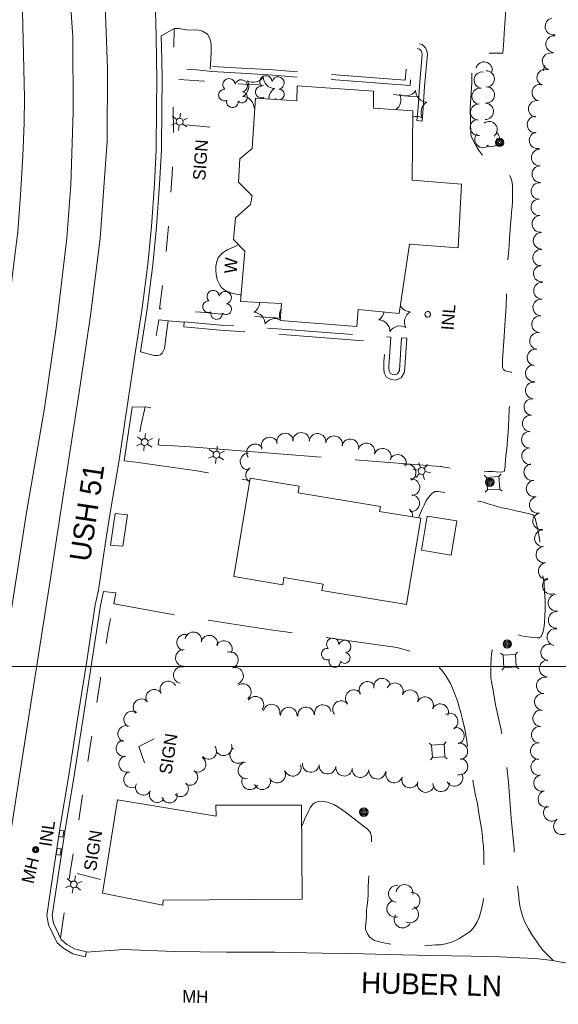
# Model space of a CAD drawing. Header units: feet. Extents: x 188135 to 190500, y 252500 to 254500.
# Tile 5 of 11: x 189580 to 189839, y 252838 to 253310. Entities that reach past the tile are written whole.
import ezdxf
from ezdxf.enums import TextEntityAlignment as Align

# ---------------------------------------------------------------- set-up
doc = ezdxf.new("R2010")
doc.units = ezdxf.units.FT
doc.header["$MEASUREMENT"] = 0
for name, pattern in [('DGN Style 3', [57.1728, 40.837714, -16.335086]), ('DGN Style 4', [65.38118, 32.670171, -16.335086, 0.040838, -16.335086]), ('DGN Style 5', [28.5864, 12.251314, -16.335086])]:
    doc.linetypes.add(name, pattern=pattern)
for name, color, linetype, lineweight in [('E_DRN_Grate', 151, 'Continuous', 0), ('E_DWY', 73, 'DGN Style 3', 0), ('E_LAND_Vegetation', 21, 'Continuous', 0), ('E_MAP_GridLines', 251, 'Continuous', 0), ('E_MISCPROP', 40, 'Continuous', 0), ('E_MISCPROP_HvyLine', 54, 'Continuous', 13), ('E_MISCPROP_Railing', 40, 'Continuous', 0), ('E_PATH_Sidewalk', 73, 'DGN Style 5', 0), ('E_RDWY', 40, 'Continuous', 13), ('E_RDWY_Name', 221, 'Continuous', 0), ('E_UTL_AboveGroundPipe', 40, 'DGN Style 4', 0)]:
    doc.layers.add(name, color=color, linetype=linetype, lineweight=lineweight)
doc.styles.add('Style-IGR_FONT_0', font='IGR_FONT_0.shx')

# ---------------------------------------------------------------- blocks, each defined once
blk = doc.blocks.new('INLT')
at = {"layer": 'E_MISCPROP_Railing', "color": 40, "linetype": 'Continuous', "lineweight": 0, "flags": 128}
blk.add_lwpolyline([(3, -2), (3, 0), (0, 0), (0, -2), (3, -2)], dxfattribs=at)
blk = doc.blocks.new('INL')
at = {"layer": 'E_MISCPROP_Railing', "color": 40, "linetype": 'Continuous', "lineweight": 0, "style": 'Style-IGR_FONT_0'}
blk.add_text('INL', height=6, rotation=359.9999, dxfattribs=at).set_placement((-5.74, -3.01))
blk = doc.blocks.new('MHO')
at = {"layer": 'E_DRN_Grate', "color": 20, "linetype": 'Continuous', "lineweight": 0}
for centre, radius in [((0.06, 0.01), 1.5), ((0.07, 0.01), 1.22), ((0.06, 0), 0.968), ((0.03, -0.01), 0.605)]:
    blk.add_circle(centre, radius, dxfattribs=at)
blk = doc.blocks.new('MHT')
at = {"layer": 'E_DRN_Grate', "color": 20, "linetype": 'Continuous', "lineweight": 0, "style": 'Style-IGR_FONT_0'}
blk.add_text('MH', height=6, rotation=359.9999, dxfattribs=at).set_placement((-0.08, -3.13), align=Align.CENTER)
blk = doc.blocks.new('MHT_3')
at = {"layer": 'E_DRN_Grate', "color": 20, "linetype": 'Continuous', "lineweight": 0, "style": 'Style-IGR_FONT_0'}
blk.add_text('MH', height=6, rotation=0.0001, dxfattribs=at).set_placement((-0.08, -3.13), align=Align.CENTER)
blk = doc.blocks.new('POLE_9')
at = {"layer": 'E_MISCPROP', "color": 20, "linetype": 'Continuous', "lineweight": 0}
for centre, radius in [((-0.01, 0.02), 2.02), ((-0.01, 0.03), 1.52), ((0, -0.01), 1.01), ((0, 0), 0.502)]:
    blk.add_circle(centre, radius, dxfattribs=at)
blk = doc.blocks.new('LTP_5')
at = {"layer": 'E_MISCPROP', "color": 20, "linetype": 'Continuous', "lineweight": 0}
for p, q in [((-1.63, 0.07), (-4.24, 0.14)), ((-0.8, 1.43), (-2, 3.73)), ((0.9, 1.42), (2.27, 3.65)), ((-0.88, -1.42), (-2.24, -3.61)), ((0.76, -1.47), (2, -3.65)), ((1.64, -0.02), (4.16, -0.09))]:
    blk.add_line(p, q, dxfattribs=at)
blk.add_circle((0, 0), 1.64, dxfattribs=at)
blk = doc.blocks.new('SIGN_7')
at = {"layer": 'E_MISCPROP', "color": 20, "linetype": 'Continuous', "lineweight": 0, "style": 'Style-IGR_FONT_0'}
blk.add_text('SIGN', height=6, rotation=360, dxfattribs=at).set_placement((-9.61, -0.01), align=Align.MIDDLE_LEFT)
blk = doc.blocks.new('LTP_7')
at = {"layer": 'E_MISCPROP', "color": 20, "linetype": 'Continuous', "lineweight": 0}
for p, q in [((-1.64, 0.07), (-4.24, 0.14)), ((-0.8, 1.43), (-2, 3.73)), ((0.9, 1.42), (2.27, 3.65)), ((-0.88, -1.42), (-2.24, -3.61)), ((0.76, -1.47), (2, -3.65)), ((1.64, -0.02), (4.16, -0.09))]:
    blk.add_line(p, q, dxfattribs=at)
blk.add_circle((0, 0), 1.64, dxfattribs=at)
blk = doc.blocks.new('TREE_5')
at = {"layer": 'E_LAND_Vegetation', "color": 93, "linetype": 'Continuous', "lineweight": 0}
for centre, radius, start, end in [((-1.47, 4.28), 2.78, 1.3945, 209.1675), ((3.57, 2.42), 2.97, 278.4236, 139.6575), ((-4.47, 0.2), 2.78, 78.0716, 279.0826), ((-2.01, -4.2), 2.61, 140.7797, 358.7123), ((3.46, -3.43), 2.97, 196.0745, 79.0477)]:
    blk.add_arc(centre, radius, start, end, dxfattribs=at)
blk = doc.blocks.new('WAL_11')
at = {"layer": 'E_MISCPROP_Railing', "color": 40, "linetype": 'Continuous', "lineweight": 0, "style": 'Style-IGR_FONT_0'}
blk.add_text('W', height=6, rotation=360, dxfattribs=at).set_placement((-2.27, -0.34), align=Align.MIDDLE_LEFT)
blk = doc.blocks.new('INL_7')
at = {"layer": 'E_MISCPROP_Railing', "color": 40, "linetype": 'Continuous', "lineweight": 0, "style": 'Style-IGR_FONT_0'}
blk.add_text('INL', height=6, rotation=360, dxfattribs=at).set_placement((-5.74, -3.01))
blk = doc.blocks.new('POLE_10')
at = {"layer": 'E_MISCPROP', "color": 20, "linetype": 'Continuous', "lineweight": 0}
for centre, radius in [((-0.01, 0.02), 2.02), ((-0.01, 0.03), 1.52), ((0, -0.01), 1.01), ((0, 0), 0.502)]:
    blk.add_circle(centre, radius, dxfattribs=at)
blk = doc.blocks.new('PED')
at = {"layer": 'E_UTL_AboveGroundPipe', "color": 101, "linetype": 'Continuous', "lineweight": 13}
for p, q in [((-3.12, 2.9), (-4.18, 3.96)), ((2.88, 2.9), (3.94, 3.96)), ((-4.18, -4.16), (-3.12, -3.1)), ((3.94, -4.16), (2.89, -3.1))]:
    blk.add_line(p, q, dxfattribs=at)
at = {"layer": 'E_UTL_AboveGroundPipe', "color": 101, "linetype": 'Continuous', "lineweight": 13, "flags": 128}
blk.add_lwpolyline([(-3.12, -3.1), (2.89, -3.1), (2.88, 2.9), (-3.12, 2.9)], close=True, dxfattribs=at)
blk = doc.blocks.new('SIGN_9')
at = {"layer": 'E_MISCPROP', "color": 20, "linetype": 'Continuous', "lineweight": 0, "style": 'Style-IGR_FONT_0'}
blk.add_text('SIGN', height=6, rotation=360, dxfattribs=at).set_placement((-9.6, -0.01), align=Align.MIDDLE_LEFT)
blk = doc.blocks.new('LTP_8')
at = {"layer": 'E_MISCPROP', "color": 20, "linetype": 'Continuous', "lineweight": 0}
for p, q in [((-1.63, 0.07), (-4.24, 0.14)), ((-0.8, 1.43), (-2, 3.73)), ((0.9, 1.42), (2.27, 3.65)), ((-0.88, -1.42), (-2.24, -3.61)), ((0.76, -1.47), (2, -3.65)), ((1.64, -0.02), (4.16, -0.09))]:
    blk.add_line(p, q, dxfattribs=at)
blk.add_circle((0, 0), 1.64, dxfattribs=at)
blk = doc.blocks.new('TREE_6')
at = {"layer": 'E_LAND_Vegetation', "color": 93, "linetype": 'Continuous', "lineweight": 0}
for centre, radius, start, end in [((-1.47, 4.28), 2.78, 1.3945, 209.1675), ((3.57, 2.42), 2.97, 278.4236, 139.6575), ((-4.47, 0.2), 2.78, 78.0715, 279.0826), ((-2.01, -4.2), 2.61, 140.7797, 358.7123), ((3.46, -3.43), 2.97, 196.0744, 79.0477)]:
    blk.add_arc(centre, radius, start, end, dxfattribs=at)

msp = doc.modelspace()

# ---------------------------------------------------------------- linework, layer by layer
at = {"layer": 'E_DWY', "color": 51, "linetype": 'DGN Style 3', "lineweight": 0, "flags": 128}
for points in [[(189784.82, 253337.82), (189825.13, 253334.3), (189824.21, 253321.8), (189823.76, 253314.37), (189813.73, 253315.1), (189813.54, 253314.89), (189812.99, 253306.12), (189812.42, 253298.06), (189812.08, 253294.21), (189810.14, 253294.14), (189808.07, 253294.1), (189806.18, 253294.14), (189804.21, 253294.28), (189802.12, 253294.33), (189800.69, 253294.24), (189799.37, 253293.83), (189798.23, 253293.02), (189797.6, 253291.31), (189797.36, 253290.09), (189797.28, 253288.82), (189797.2, 253279.94), (189796.49, 253267.76), (189796.84, 253255.12), (189796.91, 253254.39), (189798.18, 253251.67), (189799.53, 253249.39), (189800.72, 253247.27), (189802.24, 253245.4), (189803.9, 253244.17), (189805.72, 253242.94), (189807.52, 253241.92), (189809.03, 253241.04), (189809.87, 253240.6), (189810.74, 253240.08), (189812.18, 253239.05), (189813.5, 253237.92), (189814.79, 253236.5), (189815.9, 253234.4), (189816.63, 253232.34), (189816.78, 253230.27), (189816.83, 253228.12), (189816.83, 253225.52), (189816.73, 253222.85), (189816.54, 253220.51), (189816.35, 253217.84), (189816.14, 253215.07), (189815.83, 253212.13), (189815.6, 253209.41), (189815.36, 253205.38), (189815.1, 253201.97), (189814.76, 253198.08), (189814.49, 253194.99), (189813.95, 253184.46), (189813.64, 253172.6), (189813.21, 253166.02), (189812.83, 253158.49), (189811.99, 253146.91), (189811.9, 253144.77), (189812.03, 253143.42), (189812.38, 253142.47), (189813.27, 253141.78), (189813.91, 253141.6), (189815.03, 253141.4), (189815.85, 253141.19), (189816.34, 253141.07), (189815.94, 253137.47), (189815.46, 253130.13), (189815.18, 253122.97), (189814.77, 253115.16), (189814.64, 253112.24), (189814.43, 253109.2), (189814.12, 253105.93), (189813.85, 253103.3), (189813.63, 253100.97), (189813.42, 253098.69), (189813.27, 253096.95), (189813.18, 253095.93), (189812.98, 253094.16), (189812.84, 253093.73), (189812.06, 253093.28), (189810.91, 253093.24), (189808.86, 253093.36), (189807.18, 253093.43), (189804.69, 253093.57), (189801.7, 253093.74), (189799.75, 253093.98), (189797.35, 253094.19), (189794.73, 253094.29), (189790.87, 253094.78), (189787.29, 253095.08), (189785.35, 253095.39), (189783.76, 253095.56), (189782.64, 253095.84), (189781.97, 253095.91)], [(189648.25, 253302.47), (189654.47, 253305.98), (189656.7, 253305.97), (189659.33, 253305.55), (189661.69, 253305.27), (189664.46, 253305.31), (189666.3, 253305.17), (189668.01, 253304.72), (189670.48, 253303.24), (189671.42, 253301.52), (189671.87, 253300.12), (189672.11, 253298.51), (189672.21, 253296.93), (189672.19, 253294.75), (189671.98, 253291.53), (189671.83, 253288.41), (189671.73, 253286.74), (189671.71, 253285.83)], [(189672.67, 253285.35), (189689.24, 253284.4), (189699.69, 253283.76), (189767.62, 253278.59), (189768.61, 253293.26), (189768.87, 253294.57), (189769.54, 253295.78), (189770.89, 253296.49), (189772.09, 253296.12), (189772.92, 253295.32), (189773.25, 253294.54), (189773.4, 253293.6), (189772.11, 253278.56), (189771.46, 253268.06), (189770.89, 253261.81), (189773.38, 253261.59)], [(189672.81, 253287.85), (189689.38, 253286.89), (189699.86, 253286.26), (189765.3, 253281.27), (189766.13, 253293.59), (189766.5, 253295.44), (189767.71, 253297.64), (189770.63, 253299.18), (189773.39, 253298.34), (189775.03, 253296.76), (189775.67, 253295.23), (189775.92, 253293.7), (189774.61, 253278.38), (189773.95, 253267.87), (189773.38, 253261.59)], [(189638.25, 253150.89), (189644.15, 253149.27), (189644.81, 253149.21), (189645.33, 253149.15), (189645.96, 253149.1), (189646.8, 253149.08), (189647.62, 253149.38), (189648.73, 253150.32), (189649.84, 253152.51), (189650.08, 253154.75), (189650.26, 253156.53), (189650.35, 253157.55), (189651.5, 253165.81), (189659.24, 253165.2)], [(189763.51, 253157.67), (189766.01, 253157.51), (189764.98, 253141.21), (189763.28, 253138.44), (189760.74, 253137.33), (189758.42, 253137.63), (189756.08, 253138.93), (189755.17, 253140.89), (189754.97, 253142.95), (189754.97, 253144.82), (189755.09, 253146.24), (189755.73, 253155.57), (189746.12, 253156.18), (189708.35, 253159.12), (189676.56, 253161.27), (189659.03, 253162.81), (189659.25, 253165.3)], [(189763.51, 253157.67), (189762.53, 253141.99), (189761.56, 253140.41), (189760.38, 253139.9), (189759.22, 253140.05), (189758, 253140.72), (189757.62, 253141.55), (189757.47, 253143.06), (189757.47, 253144.71), (189757.59, 253146.05), (189758.39, 253157.91), (189746.3, 253158.68), (189708.53, 253161.62), (189676.75, 253163.76), (189659.25, 253165.3)], [(189684.39, 253103.51), (189662.13, 253105.33), (189651.42, 253106.02), (189647.57, 253106.2), (189646.99, 253106.21), (189646.75, 253106.36), (189646.88, 253107.55), (189647.17, 253109.33), (189647.25, 253111.63), (189647.38, 253113.93), (189647.46, 253116.43), (189647.22, 253118.91), (189646.75, 253120.5), (189645.5, 253122.46), (189644.5, 253123.36), (189643.53, 253123.91), (189642.67, 253124.25), (189640.31, 253124.57), (189634.31, 253124.28)], [(189781.97, 253095.91), (189684.39, 253103.51)], [(189630.42, 253098.61), (189636.03, 253097.96), (189665.36, 253093.78), (189669.76, 253093.04), (189690.63, 253089.2)], [(189836.35, 252858.9), (189831.17, 252864.08), (189829.39, 252866.46), (189827.75, 252868.76), (189825.98, 252871.34), (189824.37, 252874.07), (189822.71, 252877.31), (189821.69, 252879.85), (189820.77, 252883.24), (189820.35, 252885.17), (189819.85, 252888.65), (189819.78, 252889.55), (189818.54, 252898.68), (189817.51, 252912.42), (189816.17, 252927.22), (189814.79, 252944.41), (189813.08, 252959.62), (189811.13, 252970.15), (189808.67, 252981.59), (189807.35, 252989.44), (189806.66, 252992.58), (189806.42, 252994.56), (189806.3, 252997.13), (189806.33, 253000.31), (189806.51, 253003.59), (189806.73, 253005.92), (189807.07, 253007.83), (189807.93, 253010.24), (189808.81, 253012), (189810.12, 253013.54), (189811.53, 253014.67), (189812.49, 253015.22), (189813.71, 253015.56), (189815.09, 253015.62), (189816.61, 253015.56), (189818.15, 253015.45), (189818.97, 253015.24), (189821.68, 253014.51), (189824, 253014.24), (189826.76, 253013.81), (189828.65, 253013.62), (189829.52, 253013.7), (189830.59, 253014.28), (189831.36, 253016.14), (189831.83, 253018.17), (189832.09, 253020.92), (189832.27, 253024.46), (189832.41, 253027.06), (189832.36, 253031.21), (189832.16, 253035.92), (189831.91, 253039.77), (189831.26, 253043.96), (189830.91, 253047.24), (189830.69, 253050.12), (189830.53, 253053.05), (189830.3, 253056.3), (189830.01, 253058.7), (189829.64, 253061.31), (189829.09, 253064.76), (189828.56, 253067.14), (189828.26, 253068.6), (189827.87, 253070.31), (189827.75, 253070.74), (189827.06, 253072.19), (189826.44, 253072.65), (189824.84, 253073.19), (189822.83, 253073.64), (189820.81, 253074.09), (189818.42, 253074.66), (189815.91, 253075.24), (189813.93, 253075.67), (189811.69, 253076.13), (189809.33, 253076.71), (189807.41, 253077.27), (189805.98, 253077.71), (189804.19, 253078.26), (189802.91, 253078.7), (189801.47, 253079.03), (189800.45, 253079.26), (189798.1, 253079.79), (189794.88, 253080.52), (189792.52, 253081.24), (189789.72, 253082.09), (189787.42, 253082.67), (189784.96, 253083.22), (189783.37, 253083.5), (189781.07, 253083.89), (189779.69, 253083.96), (189778.05, 253083.01), (189776.41, 253081.09), (189775.39, 253079.52), (189774.32, 253077.38), (189773.3, 253075.09), (189772.2, 253072.42), (189771.68, 253071.25)], [(189626.13, 253073.33), (189631.98, 253072.71), (189629.78, 253057.69), (189623.83, 253058.1)], [(189620.48, 253035.97), (189626.35, 253035.25), (189625.51, 253029.94), (189652.76, 253025), (189681.98, 253020.36), (189700.69, 253017.54), (189707.91, 253016.55), (189732.84, 253013.09), (189761.34, 253008.99), (189772.27, 253005.92), (189775.16, 253004.36), (189777.78, 253002.67), (189780.4, 253000.65), (189782.8, 252998.23), (189785.06, 252995.05), (189787.04, 252991.86), (189788.41, 252988.45), (189789.93, 252984.59), (189790.46, 252983), (189790.9, 252981.59), (189791.92, 252977.65), (189792.98, 252973.81), (189793.84, 252969.92), (189794.66, 252965.32), (189795.18, 252961.59), (189795.79, 252956.93), (189796.86, 252951.19), (189797.4, 252947.47), (189798.22, 252942.37), (189798.79, 252938.81), (189799.91, 252934), (189800.73, 252928.46), (189801.86, 252922.18), (189802.32, 252918.44), (189802.59, 252915.86), (189802.79, 252913.92), (189803.06, 252909.36), (189803.08, 252905.13), (189803.36, 252898.09), (189803.29, 252894.07), (189803.02, 252890.42), (189802.46, 252886.32), (189801.67, 252882.94), (189800.7, 252879.53), (189799.85, 252877.42), (189798.9, 252875.86), (189797.89, 252874.35), (189796.6, 252873.06), (189794.55, 252871.61), (189792.44, 252870.24), (189791.31, 252869.52), (189789.68, 252868.59), (189788.01, 252867.89), (189785.85, 252867.15), (189784.02, 252866.74), (189782.3, 252866.43), (189779.74, 252866.35), (189773.58, 252865.96), (189771.54, 252865.86), (189769.17, 252865.83), (189766.23, 252865.98), (189763.39, 252866.19), (189760.75, 252866.51), (189758.51, 252866.76), (189755.8, 252867.17), (189752.87, 252867.87), (189750.58, 252868.54), (189749.14, 252869.44), (189748.04, 252870.39), (189747.18, 252871.63), (189746.24, 252873.73), (189746.22, 252875.22), (189746.58, 252878.1), (189746.72, 252880.07), (189746.73, 252881.92), (189746.72, 252883.52), (189746.86, 252884.23), (189747.39, 252887.8), (189747.48, 252890.67), (189747.44, 252894.18), (189747.62, 252897.02), (189747.92, 252899.95), (189748.46, 252904.8), (189748.73, 252908.7), (189748.97, 252913.44), (189749.04, 252915.72), (189749.14, 252917.73), (189749.11, 252918.27), (189748.59, 252920.29), (189747.13, 252921.88), (189745.04, 252923.57), (189742.85, 252925.2), (189740.2, 252927.37), (189737.26, 252929.65), (189734.9, 252931.35), (189732.65, 252932.73), (189731.03, 252933.75), (189727.96, 252934.84), (189725.11, 252935.4), (189723.29, 252935.18), (189721.58, 252934.33), (189720.94, 252933.91)], [(189720.94, 252933.91), (189720.42, 252933.32), (189719.68, 252932.22), (189718.81, 252930.58), (189717.09, 252926.81), (189715.61, 252923.3)]]:
    msp.add_lwpolyline(points, dxfattribs=at)
at = {"layer": 'E_LAND_Vegetation', "color": 93, "linetype": 'Continuous', "lineweight": 0}
msp.add_line((189832.35, 253288.44), (189831.55, 253285.66), dxfattribs=at)
for centre, radius, start, end in [((189836.43, 253306.96), 4, 101.107, 281.0917), ((189836.74, 253298.49), 4, 86.0225, 266.0072), ((189835.05, 253290.27), 4, 74.1, 254.0847), ((189803.11, 253286.1), 3.91, 346.7671, 166.7518), ((189692.36, 253285.91), 5.72, 241.0581, 326.823), ((189698.42, 253280.4), 2.97, 4.2704, 225.5043), ((189702.87, 253282.89), 5.72, 181.0581, 266.823), ((189704.25, 253279.86), 2.97, 281.9212, 164.8945), ((189802.27, 253281.25), 3.91, 82.0543, 262.0389), ((189804.17, 253281.8), 3.91, 270.5405, 90.5251), ((189832.51, 253282.47), 4, 68.0173, 248.002), ((189684.48, 253278.32), 5.72, 301.0581, 26.823), ((189696.2, 253275.5), 2.78, 87.2413, 295.0143), ((189801.17, 253273.51), 3.91, 81.9189, 261.9035), ((189804.23, 253274.14), 3.91, 266.2934, 86.278), ((189830.14, 253275.21), 4, 77.5203, 257.505), ((189687.11, 253267.7), 5.72, 1.0581, 86.823), ((189700.05, 253272.22), 2.78, 163.9183, 176.8192), ((189705.51, 253272.27), 5.72, 121.0581, 180.637), ((189704.61, 253274.35), 2.61, 285.4622, 84.5591), ((189757.55, 253271.76), 5.72, 304.353, 26.823), ((189765.43, 253279.35), 5.72, 241.0581, 326.823), ((189775.95, 253276.33), 5.72, 181.0581, 266.823), ((189697.63, 253264.67), 5.72, 141.4479, 146.823), ((189700.05, 253272.22), 2.78, 355.5828, 4.9293), ((189704.61, 253274.35), 2.61, 226.6264, 246.9398), ((189778.58, 253265.71), 5.72, 121.0581, 206.823), ((189800.52, 253265.9), 3.91, 86.6247, 266.6093), ((189803.74, 253266.27), 3.91, 268.4921, 88.4768), ((189828.42, 253267.41), 4, 77.5203, 257.505), ((189770.7, 253258.11), 5.72, 61.0581, 108.9178), ((189827.84, 253259.88), 4, 89.1207, 269.1054), ((189800.37, 253258.55), 3.91, 98.9305, 278.9152), ((189805.54, 253257.49), 3.91, 307.2075, 127.1922), ((189802.59, 253252.73), 3.91, 134.2108, 314.1955), ((189806.63, 253253.17), 3.91, 235.0555, 55.0402), ((189828.81, 253252.36), 4, 99.5747, 279.5594), ((189829.84, 253244.13), 4, 91.2406, 271.2252), ((189830.13, 253236.16), 4, 91.5072, 271.4919), ((189829.69, 253227.98), 4, 86.1353, 266.12), ((189829.66, 253220.23), 4, 92.2668, 272.2515), ((189830.14, 253212.31), 4, 93.9555, 273.9402), ((189830.73, 253204.2), 4, 89.9387, 269.9234), ((189830.47, 253196.05), 4, 85.2614, 265.2461), ((189830.86, 253188.41), 4, 94.1345, 274.1192), ((189830.94, 253180.21), 4, 87.9229, 267.9076), ((189689.66, 253174.77), 5.72, 301.0581, 358.5566), ((189708.05, 253179.34), 5.72, 247.3306, 248.4639), ((189830.56, 253172.18), 4, 86.6457, 266.6303), ((189692.29, 253164.15), 5.72, 1.0581, 86.823), ((189710.68, 253168.72), 5.72, 149.3014, 201.808), ((189749.61, 253171.22), 5.72, 301.0581, 347.9006), ((189768, 253175.79), 5.72, 208.6351, 266.823), ((189770.64, 253165.17), 5.72, 121.0581, 206.823), ((189702.81, 253161.12), 5.72, 63.6829, 146.823), ((189752.24, 253160.6), 5.72, 1.0581, 86.823), ((189829.95, 253164.13), 4, 84.3558, 264.3405), ((189762.76, 253157.58), 5.72, 61.0581, 146.823), ((189828.99, 253156.1), 4, 81.607, 261.5917), ((189827.79, 253148.19), 4, 81.1462, 261.1308), ((189827, 253140.63), 4, 91.7063, 271.6909), ((189826.94, 253132.41), 4, 85.133, 265.1177), ((189826.26, 253124.43), 4, 84.5445, 264.5291), ((189825.5, 253116.47), 4, 84.5445, 264.5291), ((189715.36, 253108.12), 4.06, 0.207, 180.1917), ((189825.09, 253108.72), 4, 90.798, 270.7827), ((189700.28, 253105.88), 4.06, 23.4207, 203.4054), ((189707.69, 253107.77), 4.06, 11.6081, 191.5928), ((189723.21, 253107.61), 4.06, 353.8584, 173.8431), ((189731.12, 253106.5), 4.06, 350.3035, 170.2882), ((189738.92, 253104.97), 4.06, 345.8571, 165.8418), ((189693.26, 253102.62), 4.06, 33.2849, 213.2696), ((189746.67, 253102.99), 4.06, 342.5633, 162.5479), ((189754.42, 253100.55), 4.06, 342.5633, 162.5479), ((189825.25, 253100.84), 4, 93.7818, 273.7664), ((189690.15, 253098.29), 4.06, 92.7268, 272.7115), ((189761.74, 253097.55), 4.06, 337.1573, 157.142), ((189692.84, 253091.79), 4.06, 120.1837, 235.0352), ((189766.36, 253092.93), 4.06, 298.9035, 118.8881), ((189826.26, 253093.18), 4, 100.4915, 280.4761), ((189768.19, 253085.93), 4.06, 276.5536, 96.5383), ((189827.39, 253085.28), 4, 100.6467, 280.6314), ((189768.07, 253078.32), 4.06, 264.0268, 84.0115), ((189828.87, 253077.44), 4, 100.9196, 280.9043), ((189764.8, 253072.22), 4.06, 353.0059, 52.738), ((189830.5, 253069.67), 4, 102.2778, 282.2624), ((189831.38, 253061.42), 4, 93.832, 273.8167), ((189832.09, 253053.61), 4, 97.8712, 277.8558), ((189833.19, 253045.7), 4, 97.8712, 277.8558), ((189835.23, 253038.64), 4, 112.7955, 292.7801), ((189837.84, 253030.54), 4, 96.7298, 276.7145), ((189837.97, 253022.28), 4, 88.3934, 268.378), ((189837.32, 253014.04), 4, 80.1721, 260.1567), ((189659.72, 253011.39), 3.99, 72.254, 252.2387), ((189663.59, 253012.49), 3.99, 349.77, 169.7547), ((189671.29, 253010.88), 3.99, 346.5605, 166.5452), ((189678.24, 253008.32), 3.99, 332.123, 152.1077), ((189834.36, 253006.66), 4, 80.972, 260.9567), ((189659.03, 253004.06), 3.99, 88.3965, 268.3812), ((189681.15, 253003.04), 3.99, 288.0922, 108.0769), ((189658.04, 252995.8), 3.99, 78.3939, 258.3785), ((189683.63, 252995.45), 3.99, 288.0922, 108.0769), ((189833.61, 252998.98), 4, 87.9712, 267.9558), ((189754.17, 252990.27), 3.99, 10.6367, 190.6214), ((189832.23, 252990.79), 4, 78.9684, 258.9531), ((189651.6, 252988.89), 3.99, 29.0499, 209.0346), ((189687.37, 252987.72), 3.99, 305.3464, 125.3311), ((189747.15, 252988.73), 3.99, 31.3759, 211.3605), ((189760.28, 252988.05), 3.99, 335.3409, 155.3256), ((189644.83, 252984.95), 3.99, 32.908, 212.8926), ((189693.39, 252981.58), 3.99, 325.8486, 145.8333), ((189740.63, 252984.78), 3.99, 41.35, 221.3347), ((189767.54, 252984.71), 3.99, 335.3409, 155.3256), ((189774.8, 252981.38), 3.99, 335.3409, 155.3256), ((189831.35, 252983.02), 4, 83.8032, 263.7878), ((189638.8, 252980.41), 3.99, 44.0756, 224.0603), ((189701.16, 252977.84), 3.99, 346.8281, 166.8127), ((189709.41, 252976.4), 3.99, 358.2804, 178.2651), ((189717.7, 252976.49), 3.99, 7.2706, 187.2553), ((189725.74, 252977.57), 3.99, 10.7907, 190.7754), ((189734.45, 252979.49), 3.99, 37.2337, 217.2184), ((189782.06, 252978.05), 3.99, 335.3409, 155.3256), ((189634.26, 252974.56), 3.99, 58.4577, 238.4424), ((189786.61, 252973.53), 3.99, 299.8476, 119.8322), ((189830.57, 252975.09), 4, 84.4036, 264.3882), ((189631.4, 252967.58), 3.99, 69.9077, 249.8923), ((189789.6, 252966.64), 3.99, 287.7779, 107.7626), ((189829.88, 252967.16), 4, 85.0873, 265.072), ((189630.57, 252960.71), 3.99, 97.7788, 277.7635), ((189671.02, 252959.21), 3.74, 219.5343, 39.519), ((189678.16, 252961.19), 3.99, 202.9433, 22.9279), ((189791.25, 252959.22), 3.99, 277.9627, 97.9474), ((189829.37, 252959.35), 4, 89.407, 269.3917), ((189631.88, 252953.16), 3.99, 106.3593, 286.344), ((189665.87, 252953.06), 3.74, 238.7823, 58.767), ((189685.16, 252957.52), 3.99, 125.8781, 305.8627), ((189689.1, 252950.11), 3.99, 96.8924, 276.8771), ((189711.32, 252951.34), 3.99, 201.2162, 21.2009), ((189719.99, 252953.17), 3.99, 175.0737, 355.0584), ((189727.96, 252952.36), 3.99, 174.5743, 354.559), ((189735.97, 252951.39), 3.99, 172.2507, 352.2354), ((189791.26, 252951.97), 3.99, 259.2265, 79.2111), ((189829.61, 252951.71), 4, 98.3373, 278.3219), ((189634.21, 252945.8), 3.99, 113.36, 293.3446), ((189661.98, 252946.69), 3.74, 238.609, 58.5937), ((189690.82, 252944.85), 3.99, 152.158, 332.1426), ((189703.8, 252948.07), 3.99, 207.311, 27.2957), ((189743.78, 252950.72), 3.99, 176.0328, 356.0175), ((189751.81, 252949.95), 3.99, 173.9417, 353.9264), ((189759.98, 252948.14), 3.99, 162.2498, 342.2344), ((189767.59, 252945.71), 3.99, 162.3716, 342.3563), ((189788.9, 252946.49), 3.99, 208.6773, 28.6619), ((189830.98, 252944.07), 4, 104.2995, 284.2842), ((189639.61, 252941.97), 3.74, 152.1599, 332.1446), ((189657.5, 252941.28), 3.74, 226.4219, 46.4065), ((189696.67, 252944.88), 3.99, 202.5535, 22.5382), ((189775.19, 252943.55), 3.99, 164.6863, 344.671), ((189782.52, 252943.94), 3.99, 182.5001, 2.4848), ((189646.22, 252938.48), 3.74, 152.1599, 332.1446), ((189652.13, 252938.23), 3.74, 193.9053, 13.89), ((189833.01, 252936.4), 4, 106.0124, 285.9971), ((189835.64, 252929.75), 4, 127.5741, 307.5588), ((189840.48, 252923.31), 4, 125.6991, 305.6837), ((189761.31, 252890.94), 4.05, 84.9836, 264.9683), ((189764.97, 252891.25), 4.05, 351.1587, 171.1434), ((189768.33, 252887.58), 4.05, 274.9846, 94.9692), ((189760.54, 252883.75), 4.05, 108.2314, 288.2161), ((189764.03, 252878.56), 4.05, 146.8739, 326.8586), ((189767.59, 252881.08), 4.05, 241.0058, 60.9905)]:
    msp.add_arc(centre, radius, start, end, dxfattribs=at)
at = {"layer": 'E_MAP_GridLines', "color": 161, "linetype": 'Continuous', "lineweight": 0}
msp.add_line((188500, 253000), (190500, 253000), dxfattribs=at)
at = {"layer": 'E_MISCPROP', "color": 20, "linetype": 'Continuous', "lineweight": 0}
for p, q in [((189671.6, 253258.68), (189660.09, 253259.73)), ((189644.76, 252965.29), (189637.49, 252961.56)), ((189637.49, 252961.56), (189640.24, 252953.79)), ((189618.99, 252897.74), (189607.84, 252900.61))]:
    msp.add_line(p, q, dxfattribs=at)
at = {"layer": 'E_MISCPROP_HvyLine', "color": 241, "linetype": 'Continuous', "lineweight": 13, "flags": 128}
for points in [[(189713.43, 253278.52), (189749.99, 253275.91), (189750.12, 253267.8), (189768.88, 253266.45), (189768.57, 253233.25), (189792.31, 253231.35), (189790.64, 253200.72), (189767.27, 253202.52), (189762.44, 253169.36), (189742.71, 253171.16), (189742.13, 253163.05), (189705.31, 253165.87), (189705.95, 253174.05), (189686.23, 253175.12), (189688.34, 253199.23), (189682.86, 253204.8), (189683.88, 253215.23), (189691.07, 253221.59), (189691.77, 253225.73), (189685.2, 253232.25), (189685.91, 253243.55), (189691.89, 253248.36), (189693.43, 253272.62), (189713.35, 253271.3)], [(189682.99, 253043.06), (189690.82, 253090.31), (189714.41, 253086.4), (189713.89, 253083.24), (189753.39, 253076.7), (189753, 253074.35), (189772.77, 253071.07), (189765.9, 253029.63), (189725.31, 253036.36), (189725.83, 253039.49), (189707.08, 253042.6), (189706.51, 253039.16)], [(189775.83, 253072.1), (189773.17, 253055.69), (189787.37, 253053.38), (189790.04, 253069.79)], [(189674.47, 252933.35), (189715.55, 252933.44), (189715.8, 252888.35), (189649.15, 252887.9), (189649.03, 252885.46), (189620.03, 252891.27), (189627.14, 252935.91), (189674.52, 252928.09)]]:
    msp.add_lwpolyline(points, close=True, dxfattribs=at)
at = {"layer": 'E_MISCPROP_Railing', "color": 40, "linetype": 'Continuous', "lineweight": 13, "flags": 128}
msp.add_lwpolyline([(189685.28, 253202.34), (189683.26, 253201.34), (189679.92, 253199.75), (189677.45, 253198.19), (189676.45, 253197.14), (189675.42, 253195.8), (189674.83, 253194.25), (189674.47, 253192), (189674.33, 253190.13), (189674.51, 253187.95), (189675.09, 253185.6), (189676.11, 253183.31), (189677.02, 253181.96), (189678.02, 253180.93), (189678.99, 253180.25), (189680.06, 253179.76), (189682.04, 253179.04), (189684.14, 253178.5), (189686.11, 253178.26), (189686.49, 253178.18)], dxfattribs=at)
at = {"layer": 'E_MISCPROP_Railing', "color": 40, "linetype": 'Continuous', "lineweight": 0}
msp.add_ellipse((189776.09, 253168.89), major_axis=(-1.29, 0.42), ratio=0.999886, dxfattribs=at)
at = {"layer": 'E_PATH_Sidewalk', "color": 51, "linetype": 'DGN Style 5', "lineweight": 0, "flags": 128}
for points in [[(189672.67, 253285.35), (189665.35, 253286.11), (189654.29, 253286.96), (189654.09, 253293.99), (189654.4, 253305.94)], [(189705.4, 253167.01), (189682.69, 253168.49), (189669.41, 253169.73), (189657.72, 253170.57), (189647.41, 253171.6), (189649.49, 253187.36), (189651.9, 253213.55), (189653.38, 253235.95), (189654.12, 253254.14), (189653.91, 253272.06), (189653.76, 253281.76), (189661.64, 253281.14), (189668.51, 253280.7), (189675.33, 253280.05), (189682.06, 253279.54), (189689.74, 253279.2), (189694.64, 253278.92), (189699.88, 253278.44), (189713.42, 253277.5)], [(189771.79, 253273.34), (189766.72, 253273.61), (189760.98, 253274.22), (189750, 253274.94)], [(189651.5, 253165.81), (189647.11, 253166.23), (189644.22, 253149.26)], [(189640.45, 253124.55), (189638.72, 253116.7), (189637.51, 253109.62), (189635.99, 253097.96)], [(189599.84, 252869.71), (189601.94, 252884.23), (189604.45, 252901.25), (189607.65, 252919.88), (189611.13, 252942.81), (189614.46, 252963.85), (189619.02, 252994.11), (189622.45, 253015.28), (189624.53, 253026.91), (189625.51, 253029.94)]]:
    msp.add_lwpolyline(points, dxfattribs=at)
at = {"layer": 'E_RDWY', "color": 21, "linetype": 'Continuous', "lineweight": 13, "flags": 128}
for points in [[(189645.75, 253302.41), (189645.28, 253320.27), (189643.56, 253340.64), (189640.11, 253371.33), (189639.04, 253380.14), (189637.38, 253391.75), (189635.61, 253401.31), (189633.98, 253409.76)], [(189548.76, 252851.23), (189560.04, 252924.15), (189567.58, 252971.96), (189574.84, 253018.23), (189583.38, 253072.85), (189592.15, 253123.93), (189597.92, 253163.68), (189602.83, 253205.43), (189604.85, 253230.98), (189605.99, 253266.09), (189605.72, 253301.83), (189603.03, 253341.93)], [(189582.67, 253272.8), (189581.67, 253314.23), (189581.23, 253325.83), (189580.39, 253333.04)], [(189621.11, 253321.74), (189622.45, 253286.91), (189622.19, 253251.98), (189618.96, 253205.42), (189614.36, 253169.38), (189609.26, 253134.7), (189600.4, 253076.78), (189594.74, 253040.02), (189589.57, 253007.66), (189580.93, 252952.57), (189574.11, 252908.38), (189567.84, 252868.88), (189564.17, 252847.26)], [(189631.83, 253124.65), (189635.78, 253151.28), (189639, 253171.89), (189641.71, 253192.92), (189643.47, 253211.04), (189644.95, 253231.51), (189645.77, 253247.82), (189646.01, 253267.98), (189646.1, 253281.53), (189646, 253291.02), (189645.75, 253302.41)], [(189638.25, 253150.89), (189641.47, 253171.54), (189644.19, 253192.64), (189645.96, 253210.83), (189647.45, 253231.35), (189648.27, 253247.74), (189648.51, 253267.96), (189648.6, 253281.54), (189648.5, 253291.06), (189648.25, 253302.47)], [(189574.08, 253166.04), (189579.34, 253208.68), (189580.68, 253226.21), (189581.82, 253244.73), (189582.49, 253260.69), (189582.67, 253272.8)], [(189623.65, 253073.7), (189627.95, 253098.99), (189631.83, 253124.65)], [(189630.42, 253098.61), (189634.31, 253124.28)], [(189618.04, 253036.49), (189621.35, 253058.47), (189623.65, 253073.7)], [(189623.83, 253058.1), (189626.13, 253073.33)], [(189612.27, 252863.07), (189611.65, 252860.65), (189605.72, 252862.17), (189601.39, 252864.6), (189598.19, 252867.36), (189594.06, 252876.03), (189593.29, 252880.55), (189595.77, 252896.7), (189599.78, 252923.18), (189603.73, 252946.93), (189608.52, 252977.78), (189612.29, 253001.6), (189616.58, 253029.59), (189618.04, 253036.49)], [(189612.27, 252863.07), (189606.66, 252864.51), (189602.84, 252866.65), (189600.22, 252868.91), (189596.46, 252876.79), (189595.82, 252880.57), (189598.24, 252896.32), (189602.25, 252922.79), (189606.2, 252946.53), (189610.99, 252977.4), (189614.76, 253001.21), (189619.04, 253029.14), (189620.48, 253035.97)], [(189612.24, 252862.98), (189630.2, 252864.13), (189654.45, 252863.27), (189679.58, 252862.91), (189702.77, 252862.89), (189725.66, 252862.39), (189739.64, 252862.2), (189756.82, 252861.83), (189778.12, 252861.35), (189796.99, 252861.03), (189810.66, 252860.65), (189820.15, 252860.23), (189827.56, 252859.83), (189836.07, 252858.95), (189840.14, 252858.18), (189843.29, 252857.66), (189851.22, 252855.3), (189857.9, 252853.29), (189863.01, 252851), (189871.12, 252847.35), (189876.47, 252844.13), (189885.85, 252838.29), (189891.19, 252834.77), (189897.39, 252828.52)]]:
    msp.add_lwpolyline(points, dxfattribs=at)

# ---------------------------------------------------------------- block references
at = {"layer": 'E_DRN_Grate', "color": 20, "linetype": 'Continuous', "lineweight": 0}
for name, p, xscale, yscale, zscale, rotation in [('MHO', (189587.94, 252911.98), 1.000001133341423, 1.000001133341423, 1.000001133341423, 76.95942817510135), ('MHT', (189585.26, 252902.29), 1.000001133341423, 1.000001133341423, 1.000001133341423, 76.95942817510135), ('MHT_3', (189664.63, 252841.74), 1.000000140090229, 1.000000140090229, 1.000000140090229, 358.5577684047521)]:
    msp.add_blockref(name, p, dxfattribs=dict(at, xscale=xscale, yscale=yscale, zscale=zscale, rotation=rotation))
at = {"layer": 'E_LAND_Vegetation', "color": 93, "linetype": 'Continuous', "lineweight": 0}
for name, p, xscale, yscale, zscale, rotation in [('TREE_5', (189682.89, 253275.27), 0.9999997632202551, 0.9999997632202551, 0.9999997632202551, 85.8467489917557), ('TREE_5', (189675.26, 253173.69), 0.9999997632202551, 0.9999997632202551, 0.9999997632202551, 85.8467489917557), ('TREE_6', (189732.36, 253006.69), 1.000000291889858, 1.000000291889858, 1.000000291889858, 81.1736519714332)]:
    msp.add_blockref(name, p, dxfattribs=dict(at, xscale=xscale, yscale=yscale, zscale=zscale, rotation=rotation))
at = {"layer": 'E_MISCPROP', "color": 20, "linetype": 'Continuous', "lineweight": 0}
for name, p, xscale, yscale, zscale, rotation in [('LTP_7', (189657.01, 253261.29), 0.9999997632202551, 0.9999997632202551, 0.9999997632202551, 85.8467489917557), ('POLE_9', (189810.57, 253251.36), 0.9999978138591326, 0.9999978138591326, 0.9999978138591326, 109.7699070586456), ('SIGN_7', (189667.02, 253242.75), 0.9999997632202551, 0.9999997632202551, 0.9999997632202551, 85.8467489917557), ('LTP_7', (189640.24, 253107.58), 0.9999997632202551, 0.9999997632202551, 0.9999997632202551, 85.8467489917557), ('LTP_7', (189674.71, 253101.55), 0.9999997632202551, 0.9999997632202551, 0.9999997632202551, 85.8467489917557), ('LTP_5', (189773.21, 253093.77), 0.9999978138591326, 0.9999978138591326, 0.9999978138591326, 109.7699070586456), ('POLE_9', (189805.91, 253088.36), 0.9999978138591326, 0.9999978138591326, 0.9999978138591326, 109.7699070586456), ('POLE_9', (189814.25, 253010.76), 0.9999978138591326, 0.9999978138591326, 0.9999978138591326, 109.7699070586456), ('SIGN_9', (189651.57, 252957.86), 1.000000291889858, 1.000000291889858, 1.000000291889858, 81.1736519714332), ('POLE_10', (189745.45, 252930.09), 0.9999997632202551, 0.9999997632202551, 0.9999997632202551, 85.8467489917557), ('SIGN_9', (189615.41, 252911.49), 1.000000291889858, 1.000000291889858, 1.000000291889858, 81.1736519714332), ('LTP_8', (189606.26, 252895.38), 1.000000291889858, 1.000000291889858, 1.000000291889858, 81.1736519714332)]:
    msp.add_blockref(name, p, dxfattribs=dict(at, xscale=xscale, yscale=yscale, zscale=zscale, rotation=rotation))
at = {"layer": 'E_MISCPROP_Railing', "color": 40, "linetype": 'Continuous', "lineweight": 0}
for name, p, xscale, yscale, zscale, rotation in [('WAL_11', (189681.21, 253190.79), 0.9999997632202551, 0.9999997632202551, 0.9999997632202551, 85.8467489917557), ('INL_7', (189785.93, 253167), 0.9999997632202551, 0.9999997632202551, 0.9999997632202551, 85.8467489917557), ('INL', (189593.34, 252919.39), 0.9999999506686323, 0.9999999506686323, 0.9999999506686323, 81.38850856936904), ('INLT', (189599.05, 252918.39), 0.9999999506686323, 0.9999999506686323, 0.9999999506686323, 81.38850856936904), ('INLT', (189597.75, 252909.81), 1.000001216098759, 1.000001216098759, 1.000001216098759, 81.39337675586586)]:
    msp.add_blockref(name, p, dxfattribs=dict(at, xscale=xscale, yscale=yscale, zscale=zscale, rotation=rotation))
at = {"layer": 'E_UTL_AboveGroundPipe', "color": 101, "linetype": 'Continuous', "lineweight": 13, "xscale": 1.000001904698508, "yscale": 1.000001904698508, "zscale": 1.000001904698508, "rotation": 93.86893252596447}
for p in [(189807.37, 253087.99), (189815.29, 253002.66), (189781.02, 252959.58)]:
    msp.add_blockref('PED', p, dxfattribs=at)

# ---------------------------------------------------------------- texts
at = {"layer": 'E_RDWY_Name', "style": 'Style-IGR_FONT_0'}
for s, rotation, width, p in [('USH 51', 81.4206, 0.999943, (189613.99, 253049.88)), ('HUBER LN', 358.6312, 0.999678, (189744, 252843.29))]:
    msp.add_text(s, height=10, rotation=rotation, dxfattribs=dict(at, width=width)).set_placement(p)

doc.saveas('drawing.dxf')
